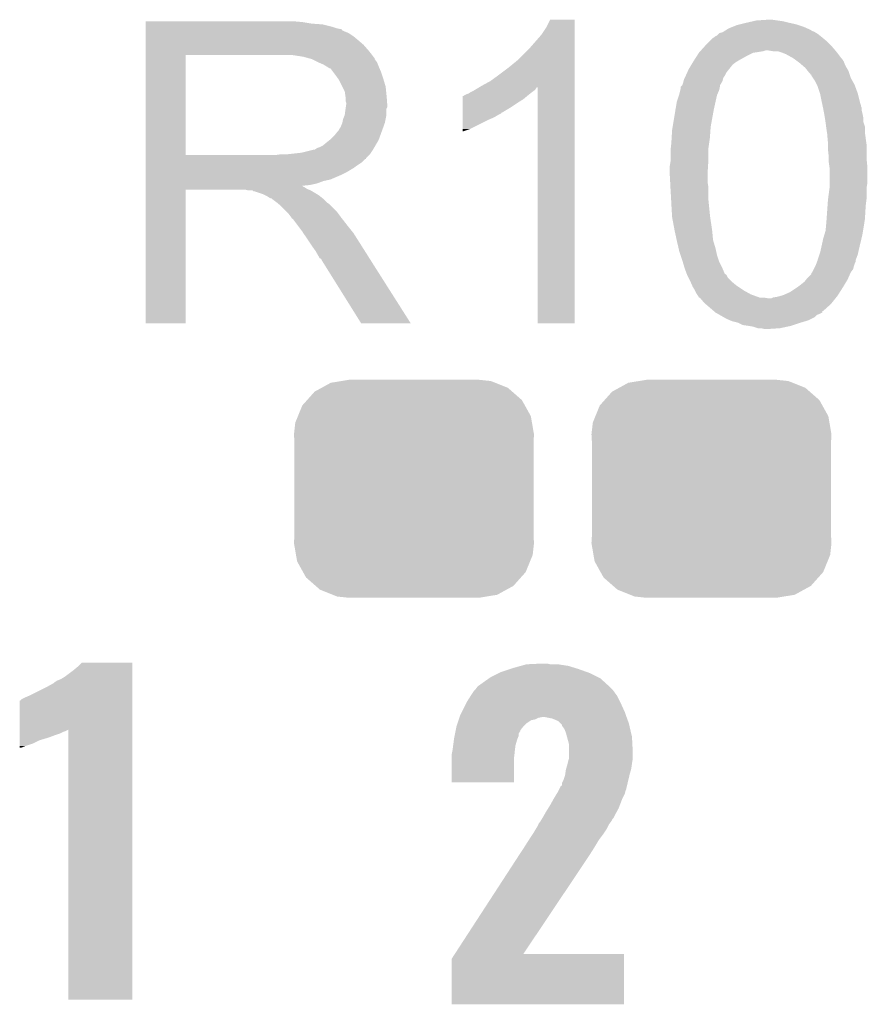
# Model space of a CAD drawing. Extents: x -0.05 to 0.95, y -0.15 to 1.54.
# Tile 28 of 45: x 0.24 to 0.34, y 1.08 to 1.21. Entities that reach past the tile are written whole.
import ezdxf

# ---------------------------------------------------------------- set-up
doc = ezdxf.new("R2010")
doc.units = 0
doc.layers.get('0').update_dxf_attribs({"linetype": 'CONTINUOUS'})
doc.layers.add('ACCEL_35_CLICK_V101_GTO', color=14, linetype='CONTINUOUS')
doc.layers.add('ACCEL_35_CLICK_V101_GTS', color=12, linetype='CONTINUOUS')

# ---------------------------------------------------------------- blocks, each defined once
blk = doc.blocks.new('CUSTOM_75')
for points in [[(-0.0092, 0.01369), (-0.00825, 0.01385), (0.00976, 0.01369), (0.00825, 0.01385)], [(-0.01263, 0.01234), (-0.01175, 0.01282), (0.01249, 0.01234), (0.01194, 0.01282)], [(-0.01175, 0.01282), (-0.01057, 0.01347), (0.01194, 0.01282), (0.01032, 0.01347)], [(-0.01057, 0.01347), (-0.0092, 0.01369), (0.01032, 0.01347), (0.00976, 0.01369)], [(-0.01419, 0.01059), (-0.01358, 0.01127), (0.01409, 0.01059), (0.01371, 0.01127)], [(-0.01358, 0.01127), (-0.01263, 0.01234), (0.01371, 0.01127), (0.01249, 0.01234)], [(-0.01475, 0.00922), (-0.01419, 0.01059), (0.01485, 0.00922), (0.01409, 0.01059)], [(-0.01508, 0.00841), (-0.01475, 0.00922), (0.01499, 0.00841), (0.01485, 0.00922)], [(-0.01525, 0.0069), (-0.01508, 0.00841), (0.01525, 0.0069), (0.01499, 0.00841)], [(-0.0152, 0.00607), (-0.01525, 0.0069), (0.0152, 0.00607), (0.01525, 0.0069)], [(-0.0152, -0.00607), (-0.0152, 0.00607), (0.0152, -0.00607), (0.0152, 0.00607)], [(-0.01525, -0.0069), (-0.0152, -0.00607), (0.01525, -0.0069), (0.0152, -0.00607)], [(-0.01499, -0.00841), (-0.01525, -0.0069), (0.01508, -0.00841), (0.01525, -0.0069)], [(-0.01485, -0.00922), (-0.01499, -0.00841), (0.01475, -0.00922), (0.01508, -0.00841)], [(-0.01409, -0.01059), (-0.01485, -0.00922), (0.01419, -0.01059), (0.01475, -0.00922)], [(-0.01371, -0.01127), (-0.01409, -0.01059), (0.01358, -0.01127), (0.01419, -0.01059)], [(-0.01249, -0.01234), (-0.01371, -0.01127), (0.01263, -0.01234), (0.01358, -0.01127)], [(-0.01194, -0.01282), (-0.01249, -0.01234), (0.01175, -0.01282), (0.01263, -0.01234)], [(-0.01032, -0.01347), (-0.01194, -0.01282), (0.01057, -0.01347), (0.01175, -0.01282)], [(-0.00976, -0.01369), (-0.01032, -0.01347), (0.0092, -0.01369), (0.01057, -0.01347)], [(-0.00825, -0.01385), (-0.00976, -0.01369), (0.00825, -0.01385), (0.0092, -0.01369)]]:
    blk.add_solid(points)

msp = doc.modelspace()

# ---------------------------------------------------------------- linework, layer by layer
at = {"layer": 'ACCEL_35_CLICK_V101_GTO'}
for points in [[(0.252, 1.2093), (0.252, 1.2094), (0.2719, 1.2093), (0.2708, 1.2094)], [(0.252, 1.2091), (0.252, 1.2093), (0.2731, 1.2091), (0.2719, 1.2093)], [(0.252, 1.209), (0.252, 1.2091), (0.2745, 1.209), (0.2731, 1.2091)], [(0.252, 1.2087), (0.252, 1.209), (0.2757, 1.2087), (0.2745, 1.209)], [(0.252, 1.2085), (0.252, 1.2087), (0.2763, 1.2085), (0.2757, 1.2087)], [(0.252, 1.2084), (0.252, 1.2085), (0.2768, 1.2084), (0.2763, 1.2085)], [(0.3023, 1.2077), (0.3029, 1.2086), (0.3065, 1.2077), (0.3065, 1.2086)], [(0.3029, 1.2086), (0.3034, 1.2096), (0.3065, 1.2086), (0.3065, 1.2096)], [(0.3034, 1.2096), (0.3034, 1.2096), (0.3065, 1.2096), (0.3034, 1.2096)], [(0.32578, 1.2083), (0.3261, 1.2085), (0.3365, 1.2083), (0.33605, 1.2085)], [(0.3261, 1.2085), (0.3266, 1.2087), (0.33605, 1.2085), (0.3356, 1.2087)], [(0.3266, 1.2087), (0.3271, 1.2089), (0.3356, 1.2087), (0.335, 1.2089)], [(0.3271, 1.2089), (0.3275, 1.209), (0.335, 1.2089), (0.3347, 1.209)], [(0.3275, 1.209), (0.3283, 1.2092), (0.3347, 1.209), (0.3338, 1.2092)], [(0.3283, 1.2092), (0.32917, 1.2094), (0.3338, 1.2092), (0.333, 1.2094)], [(0.32917, 1.2094), (0.3296, 1.2095), (0.333, 1.2094), (0.3323, 1.2095)], [(0.3296, 1.2095), (0.3311, 1.2096), (0.3323, 1.2095), (0.3316, 1.2096)], [(0.252, 1.2083), (0.252, 1.2084), (0.2769, 1.2083), (0.2769, 1.2084)], [(0.252, 1.2084), (0.252, 1.2084), (0.2769, 1.2084), (0.2768, 1.2084)], [(0.252, 1.2081), (0.252, 1.2083), (0.2773, 1.2081), (0.2769, 1.2083)], [(0.252, 1.2079), (0.252, 1.2081), (0.2778, 1.2079), (0.2773, 1.2081)], [(0.252, 1.2075), (0.252, 1.2079), (0.2784, 1.2075), (0.2778, 1.2079)], [(0.252, 1.207), (0.252, 1.2075), (0.279, 1.207), (0.2784, 1.2075)], [(0.3009, 1.2061), (0.3023, 1.2077), (0.3065, 1.2061), (0.3065, 1.2077)], [(0.3237, 1.2069), (0.3241, 1.2073), (0.3385, 1.2069), (0.33802, 1.2073)], [(0.3242, 1.2073), (0.3243, 1.2074), (0.33802, 1.2073), (0.3379, 1.2074)], [(0.3243, 1.2074), (0.3244, 1.2075), (0.3379, 1.2074), (0.33777, 1.2075)], [(0.3244, 1.2075), (0.3246, 1.2076), (0.33777, 1.2075), (0.33765, 1.2076)], [(0.3246, 1.2076), (0.3248, 1.2078), (0.33765, 1.2076), (0.3374, 1.2078)], [(0.3248, 1.2078), (0.3249, 1.2079), (0.3374, 1.2078), (0.33723, 1.2079)], [(0.3249, 1.2079), (0.3253, 1.208), (0.33723, 1.2079), (0.33707, 1.208)], [(0.3253, 1.208), (0.32546, 1.2081), (0.33707, 1.208), (0.3369, 1.2081)], [(0.32546, 1.2081), (0.32562, 1.2082), (0.3369, 1.2081), (0.3366, 1.2082)], [(0.32562, 1.2082), (0.32578, 1.2083), (0.3366, 1.2082), (0.3366, 1.2083)], [(0.32578, 1.2083), (0.32578, 1.2083), (0.3366, 1.2083), (0.3365, 1.2083)], [(0.252, 1.2064), (0.252, 1.207), (0.2797, 1.2064), (0.279, 1.207)], [(0.252, 1.2056), (0.252, 1.2064), (0.2804, 1.2056), (0.2797, 1.2064)], [(0.2992, 1.2044), (0.3009, 1.2061), (0.3065, 1.2044), (0.3065, 1.2061)], [(0.32257, 1.2057), (0.32302, 1.2062), (0.33963, 1.2057), (0.3392, 1.2062)], [(0.32302, 1.2062), (0.3232, 1.2064), (0.3392, 1.2062), (0.339, 1.2064)], [(0.3232, 1.2064), (0.3237, 1.2069), (0.339, 1.2064), (0.3385, 1.2069)], [(0.252, 1.2051), (0.252, 1.2056), (0.28079, 1.2051), (0.2804, 1.2056)], [(0.252, 1.1924), (0.252, 1.2051), (0.2571, 1.1924), (0.2571, 1.2051)], [(0.252, 1.2051), (0.252, 1.2051), (0.2571, 1.2051), (0.2692, 1.2051)], [(0.272, 1.2049), (0.2707, 1.2051), (0.28094, 1.2049), (0.28079, 1.2051)], [(0.27273, 1.2047), (0.272, 1.2049), (0.2811, 1.2047), (0.28094, 1.2049)], [(0.32173, 1.2045), (0.32205, 1.205), (0.3275, 1.2045), (0.3284, 1.205)], [(0.32205, 1.205), (0.3223, 1.2054), (0.3284, 1.205), (0.3292, 1.2054)], [(0.3223, 1.2054), (0.32239, 1.2055), (0.3292, 1.2054), (0.3299, 1.2055)], [(0.32239, 1.2055), (0.32248, 1.2056), (0.3299, 1.2055), (0.3305, 1.2056)], [(0.32248, 1.2056), (0.32257, 1.2057), (0.3305, 1.2056), (0.3308, 1.2057)], [(0.3317, 1.2056), (0.3311, 1.2057), (0.33971, 1.2056), (0.33963, 1.2057)], [(0.3326, 1.2055), (0.3323, 1.2056), (0.3398, 1.2055), (0.33971, 1.2056)], [(0.3329, 1.2054), (0.3326, 1.2055), (0.33988, 1.2054), (0.3398, 1.2055)], [(0.3334, 1.2052), (0.3329, 1.2054), (0.34003, 1.2052), (0.33988, 1.2054)], [(0.3343, 1.2047), (0.3334, 1.2052), (0.3404, 1.2047), (0.34003, 1.2052)], [(0.2731, 1.2046), (0.27273, 1.2047), (0.2811, 1.2046), (0.2811, 1.2047)], [(0.2739, 1.2042), (0.2731, 1.2046), (0.2814, 1.2042), (0.2811, 1.2046)], [(0.2746, 1.2039), (0.2739, 1.2042), (0.28152, 1.2039), (0.2814, 1.2042)], [(0.27493, 1.2037), (0.2746, 1.2039), (0.2816, 1.2037), (0.28152, 1.2039)], [(0.2751, 1.2036), (0.27493, 1.2037), (0.28164, 1.2036), (0.2816, 1.2037)], [(0.2754, 1.2034), (0.2751, 1.2036), (0.28173, 1.2034), (0.28164, 1.2036)], [(0.2969, 1.2026), (0.2981, 1.2035), (0.3065, 1.2026), (0.3065, 1.2035)], [(0.2981, 1.2035), (0.2992, 1.2044), (0.3065, 1.2035), (0.3065, 1.2044)], [(0.321, 1.2033), (0.32136, 1.2039), (0.32612, 1.2033), (0.3266, 1.2039)], [(0.32136, 1.2039), (0.32154, 1.2042), (0.3266, 1.2039), (0.327, 1.2042)], [(0.32154, 1.2042), (0.3216, 1.2043), (0.327, 1.2042), (0.32717, 1.2043)], [(0.3216, 1.2043), (0.32173, 1.2045), (0.32717, 1.2043), (0.3275, 1.2045)], [(0.33443, 1.2046), (0.3343, 1.2047), (0.3405, 1.2046), (0.3404, 1.2047)], [(0.33483, 1.2043), (0.33443, 1.2046), (0.3407, 1.2043), (0.3405, 1.2046)], [(0.3351, 1.2041), (0.33483, 1.2043), (0.34078, 1.2041), (0.3407, 1.2043)], [(0.33545, 1.2038), (0.3351, 1.2041), (0.3409, 1.2038), (0.34078, 1.2041)], [(0.3358, 1.2035), (0.33545, 1.2038), (0.34107, 1.2035), (0.3409, 1.2038)], [(0.33612, 1.2031), (0.3358, 1.2035), (0.3413, 1.2031), (0.34107, 1.2035)], [(0.2758, 1.203), (0.2755, 1.2034), (0.2819, 1.203), (0.28173, 1.2034)], [(0.2761, 1.2026), (0.2758, 1.203), (0.28203, 1.2026), (0.2819, 1.203)], [(0.27646, 1.2021), (0.2761, 1.2026), (0.2822, 1.2021), (0.28203, 1.2026)], [(0.2958, 1.2018), (0.2969, 1.2026), (0.3065, 1.2018), (0.3065, 1.2026)], [(0.3205, 1.2022), (0.3206, 1.2024), (0.3254, 1.2022), (0.32553, 1.2024)], [(0.3206, 1.2024), (0.32064, 1.2025), (0.32553, 1.2024), (0.3256, 1.2025)], [(0.32064, 1.2025), (0.32082, 1.2029), (0.3256, 1.2025), (0.3258, 1.2029)], [(0.32082, 1.2029), (0.321, 1.2033), (0.3258, 1.2029), (0.32612, 1.2033)], [(0.3362, 1.203), (0.33612, 1.2031), (0.34133, 1.203), (0.3413, 1.2031)], [(0.3364, 1.2028), (0.3362, 1.203), (0.3414, 1.2028), (0.34133, 1.203)], [(0.3365, 1.2026), (0.3364, 1.2028), (0.34147, 1.2026), (0.3414, 1.2028)], [(0.3366, 1.2025), (0.3366, 1.2026), (0.3415, 1.2025), (0.34147, 1.2026)], [(0.3368, 1.2022), (0.3366, 1.2025), (0.3416, 1.2022), (0.3415, 1.2025)], [(0.2766, 1.2019), (0.27646, 1.2021), (0.28226, 1.2019), (0.2822, 1.2021)], [(0.277, 1.2011), (0.2766, 1.2019), (0.2825, 1.2011), (0.28226, 1.2019)], [(0.2773, 1.2005), (0.277, 1.2011), (0.28256, 1.2005), (0.2825, 1.2011)], [(0.29387, 1.2007), (0.29437, 1.201), (0.3015, 1.2007), (0.3017, 1.201)], [(0.29437, 1.201), (0.2947, 1.2012), (0.3065, 1.201), (0.3065, 1.2012)], [(0.29437, 1.201), (0.29437, 1.201), (0.3017, 1.201), (0.3018, 1.201)], [(0.2947, 1.2012), (0.2958, 1.2018), (0.3065, 1.2012), (0.3065, 1.2018)], [(0.3018, 1.171), (0.3018, 1.201), (0.3065, 1.171), (0.3065, 1.201)], [(0.32, 1.2011), (0.3202, 1.2013), (0.32497, 1.2011), (0.325, 1.2013)], [(0.32, 1.2009), (0.32, 1.2011), (0.32493, 1.2009), (0.32497, 1.2011)], [(0.3202, 1.2013), (0.3203, 1.2016), (0.325, 1.2013), (0.32518, 1.2016)], [(0.3203, 1.2016), (0.32035, 1.2018), (0.32518, 1.2016), (0.3253, 1.2018)], [(0.32035, 1.2018), (0.3204, 1.202), (0.3253, 1.2018), (0.32535, 1.202)], [(0.3204, 1.202), (0.3205, 1.2022), (0.32535, 1.202), (0.3254, 1.2022)], [(0.337, 1.2019), (0.3368, 1.2022), (0.34177, 1.2019), (0.3416, 1.2022)], [(0.3373, 1.2013), (0.337, 1.2019), (0.3421, 1.2013), (0.34177, 1.2019)], [(0.3374, 1.2011), (0.3373, 1.2013), (0.34217, 1.2011), (0.3421, 1.2013)], [(0.3377, 1.2002), (0.3374, 1.2011), (0.3425, 1.2002), (0.34217, 1.2011)], [(0.27736, 1.2001), (0.2773, 1.2005), (0.2826, 1.2001), (0.28256, 1.2005)], [(0.2774, 1.1998), (0.27736, 1.2001), (0.28263, 1.1998), (0.2826, 1.2001)], [(0.2774, 1.1993), (0.2774, 1.1998), (0.28267, 1.1993), (0.28263, 1.1998)], [(0.2923, 1.1995), (0.2923, 1.1999), (0.3, 1.1995), (0.30048, 1.1999)], [(0.2924, 1.1999), (0.2925, 1.2), (0.30048, 1.1999), (0.3006, 1.2)], [(0.2925, 1.2), (0.2927, 1.2001), (0.3006, 1.2), (0.30073, 1.2001)], [(0.2927, 1.2001), (0.293, 1.2002), (0.30073, 1.2001), (0.30085, 1.2002)], [(0.293, 1.2002), (0.2933, 1.2004), (0.30085, 1.2002), (0.3011, 1.2004)], [(0.2933, 1.2004), (0.2937, 1.2006), (0.3011, 1.2004), (0.30137, 1.2006)], [(0.2937, 1.2006), (0.29387, 1.2007), (0.30137, 1.2006), (0.3015, 1.2007)], [(0.3195, 1.1992), (0.31977, 1.2), (0.32442, 1.1992), (0.3246, 1.2)], [(0.31977, 1.2), (0.3198, 1.2001), (0.3246, 1.2), (0.32464, 1.2001)], [(0.3198, 1.2001), (0.31995, 1.2007), (0.32464, 1.2001), (0.3249, 1.2007)], [(0.31995, 1.2007), (0.32, 1.2009), (0.3249, 1.2007), (0.32493, 1.2009)], [(0.3379, 1.1992), (0.3377, 1.2002), (0.34275, 1.1992), (0.3425, 1.2002)], [(0.2775, 1.199), (0.2774, 1.1993), (0.28269, 1.199), (0.28267, 1.1993)], [(0.27741, 1.1983), (0.27744, 1.1985), (0.2826, 1.1983), (0.2827, 1.1985)], [(0.27744, 1.1985), (0.2775, 1.1989), (0.2827, 1.1985), (0.2827, 1.1989)], [(0.2775, 1.1989), (0.2775, 1.199), (0.2827, 1.1989), (0.28269, 1.199)], [(0.2923, 1.199), (0.2923, 1.1995), (0.2992, 1.199), (0.3, 1.1995)], [(0.2923, 1.1984), (0.2923, 1.199), (0.2983, 1.1984), (0.2992, 1.199)], [(0.31933, 1.1982), (0.3195, 1.1992), (0.3242, 1.1982), (0.32442, 1.1992)], [(0.33794, 1.199), (0.3379, 1.1992), (0.3428, 1.199), (0.34275, 1.1992)], [(0.33797, 1.1989), (0.33794, 1.199), (0.3428, 1.1989), (0.3428, 1.199)], [(0.33799, 1.1988), (0.33797, 1.1989), (0.3429, 1.1988), (0.3428, 1.1989)], [(0.33803, 1.1986), (0.33799, 1.1988), (0.3429, 1.1986), (0.3429, 1.1988)], [(0.33808, 1.1984), (0.33803, 1.1986), (0.343, 1.1984), (0.3429, 1.1986)], [(0.2771, 1.197), (0.2773, 1.1975), (0.2825, 1.197), (0.2826, 1.1975)], [(0.2773, 1.1975), (0.27741, 1.1983), (0.2826, 1.1975), (0.2826, 1.1983)], [(0.2923, 1.1978), (0.2923, 1.1984), (0.2973, 1.1978), (0.2983, 1.1984)], [(0.2923, 1.1977), (0.2923, 1.1978), (0.2972, 1.1977), (0.2972, 1.1978)], [(0.2923, 1.1978), (0.2923, 1.1978), (0.2972, 1.1978), (0.2973, 1.1978)], [(0.2923, 1.1975), (0.2923, 1.1977), (0.2968, 1.1975), (0.2972, 1.1977)], [(0.2923, 1.1972), (0.2923, 1.1975), (0.2963, 1.1972), (0.2968, 1.1975)], [(0.31897, 1.196), (0.31933, 1.1982), (0.3238, 1.196), (0.3242, 1.1982)], [(0.3381, 1.1983), (0.33808, 1.1984), (0.343, 1.1983), (0.343, 1.1984)], [(0.33815, 1.198), (0.3381, 1.1983), (0.343, 1.198), (0.343, 1.1983)], [(0.33823, 1.1976), (0.33815, 1.198), (0.3431, 1.1976), (0.343, 1.198)], [(0.3383, 1.1972), (0.33823, 1.1976), (0.34318, 1.1972), (0.3431, 1.1976)], [(0.2766, 1.1957), (0.2768, 1.196), (0.28211, 1.1957), (0.28222, 1.196)], [(0.2768, 1.196), (0.277, 1.1965), (0.28222, 1.196), (0.2824, 1.1965)], [(0.277, 1.1965), (0.2771, 1.197), (0.2824, 1.1965), (0.2825, 1.197)], [(0.2923, 1.1969), (0.2923, 1.1972), (0.2956, 1.1969), (0.2963, 1.1972)], [(0.2923, 1.1957), (0.2923, 1.1969), (0.2932, 1.1957), (0.2956, 1.1969)], [(0.3189, 1.1956), (0.31897, 1.196), (0.32377, 1.1956), (0.3238, 1.196)], [(0.33831, 1.1971), (0.3383, 1.1972), (0.3432, 1.1971), (0.34318, 1.1972)], [(0.33839, 1.1966), (0.33831, 1.1971), (0.3432, 1.1966), (0.3432, 1.1971)], [(0.33847, 1.196), (0.33839, 1.1966), (0.3434, 1.196), (0.3432, 1.1966)], [(0.33857, 1.1953), (0.33847, 1.196), (0.3434, 1.1953), (0.3434, 1.196)], [(0.2755, 1.1944), (0.276, 1.1949), (0.28164, 1.1944), (0.28182, 1.1949)], [(0.276, 1.1949), (0.2764, 1.1954), (0.28182, 1.1949), (0.282, 1.1954)], [(0.2764, 1.1954), (0.2765, 1.1955), (0.282, 1.1954), (0.28204, 1.1955)], [(0.2765, 1.1955), (0.2766, 1.1957), (0.28204, 1.1955), (0.28211, 1.1957)], [(0.2923, 1.1954), (0.2923, 1.1957), (0.2923, 1.1954), (0.2932, 1.1957)], [(0.31884, 1.1946), (0.3189, 1.1956), (0.3237, 1.1946), (0.32377, 1.1956)], [(0.3386, 1.1951), (0.33857, 1.1953), (0.34342, 1.1951), (0.3434, 1.1953)], [(0.33865, 1.1945), (0.3386, 1.1951), (0.3435, 1.1945), (0.34342, 1.1951)], [(0.2741, 1.1934), (0.2745, 1.1936), (0.28108, 1.1934), (0.28119, 1.1936)], [(0.2745, 1.1936), (0.27537, 1.1943), (0.28119, 1.1936), (0.2816, 1.1943)], [(0.27537, 1.1943), (0.2755, 1.1944), (0.2816, 1.1943), (0.28164, 1.1944)], [(0.31872, 1.1932), (0.3188, 1.1939), (0.3235, 1.1932), (0.3236, 1.1939)], [(0.3188, 1.1939), (0.31884, 1.1946), (0.3236, 1.1939), (0.3237, 1.1946)], [(0.3387, 1.194), (0.33865, 1.1945), (0.34357, 1.194), (0.3435, 1.1945)], [(0.3387, 1.1938), (0.3387, 1.194), (0.3436, 1.1938), (0.34357, 1.194)], [(0.3387, 1.1931), (0.3387, 1.1938), (0.3436, 1.1931), (0.3436, 1.1938)], [(0.252, 1.192), (0.252, 1.1924), (0.28, 1.192), (0.2804, 1.1924)], [(0.252, 1.1924), (0.252, 1.1924), (0.2685, 1.1924), (0.2571, 1.1924)], [(0.2685, 1.1924), (0.2692, 1.1925), (0.2804, 1.1924), (0.2805, 1.1925)], [(0.27, 1.1925), (0.2718, 1.1927), (0.2805, 1.1925), (0.28063, 1.1927)], [(0.2718, 1.1927), (0.2734, 1.1931), (0.28063, 1.1927), (0.2809, 1.1931)], [(0.2735, 1.1931), (0.2738, 1.1933), (0.2809, 1.1931), (0.28102, 1.1933)], [(0.2738, 1.1933), (0.2741, 1.1934), (0.28102, 1.1933), (0.28108, 1.1934)], [(0.3187, 1.193), (0.31872, 1.1932), (0.3235, 1.193), (0.3235, 1.1932)], [(0.3187, 1.1916), (0.3187, 1.193), (0.3235, 1.1916), (0.3235, 1.193)], [(0.3388, 1.1922), (0.3387, 1.1931), (0.3436, 1.1922), (0.3436, 1.1931)], [(0.252, 1.1919), (0.252, 1.192), (0.28, 1.1919), (0.28, 1.192)], [(0.252, 1.1915), (0.252, 1.1919), (0.2795, 1.1915), (0.2799, 1.1919)], [(0.252, 1.1919), (0.252, 1.1919), (0.2799, 1.1919), (0.28, 1.1919)], [(0.252, 1.1911), (0.252, 1.1915), (0.2789, 1.1911), (0.2795, 1.1915)], [(0.252, 1.1908), (0.252, 1.1911), (0.2785, 1.1908), (0.2789, 1.1911)], [(0.3186, 1.191), (0.3187, 1.1916), (0.32346, 1.191), (0.3235, 1.1916)], [(0.3186, 1.1899), (0.3186, 1.191), (0.3234, 1.1899), (0.32346, 1.191)], [(0.3388, 1.192), (0.3388, 1.1922), (0.3436, 1.192), (0.3436, 1.1922)], [(0.3388, 1.1915), (0.3388, 1.192), (0.34365, 1.1915), (0.3436, 1.192)], [(0.33887, 1.191), (0.3388, 1.1915), (0.3437, 1.191), (0.34365, 1.1915)], [(0.3389, 1.1908), (0.33887, 1.191), (0.3437, 1.1908), (0.3437, 1.191)], [(0.252, 1.1902), (0.252, 1.1908), (0.2775, 1.1902), (0.2785, 1.1908)], [(0.252, 1.1899), (0.252, 1.1902), (0.2769, 1.1899), (0.2775, 1.1902)], [(0.252, 1.1893), (0.252, 1.1899), (0.2755, 1.1893), (0.2769, 1.1899)], [(0.31865, 1.189), (0.3186, 1.1899), (0.3234, 1.189), (0.3234, 1.1899)], [(0.3389, 1.1888), (0.3389, 1.1908), (0.3437, 1.1888), (0.3437, 1.1908)], [(0.252, 1.1891), (0.252, 1.1893), (0.2746, 1.1891), (0.2755, 1.1893)], [(0.252, 1.1888), (0.252, 1.1891), (0.2738, 1.1888), (0.2746, 1.1891)], [(0.252, 1.1886), (0.252, 1.1888), (0.2729, 1.1886), (0.2738, 1.1888)], [(0.252, 1.1885), (0.252, 1.1886), (0.2719, 1.1885), (0.2729, 1.1886)], [(0.252, 1.1884), (0.252, 1.1885), (0.272, 1.1884), (0.2719, 1.1885)], [(0.31868, 1.1884), (0.31865, 1.189), (0.3235, 1.1884), (0.3234, 1.189)], [(0.3389, 1.1882), (0.3389, 1.1888), (0.3436, 1.1882), (0.3437, 1.1888)], [(0.252, 1.1883), (0.252, 1.1884), (0.2722, 1.1883), (0.272, 1.1884)], [(0.252, 1.1881), (0.252, 1.1883), (0.2725, 1.1881), (0.2722, 1.1883)], [(0.252, 1.188), (0.252, 1.1881), (0.27275, 1.188), (0.2725, 1.1881)], [(0.252, 1.171), (0.252, 1.188), (0.2571, 1.171), (0.2571, 1.188)], [(0.252, 1.188), (0.252, 1.188), (0.2571, 1.188), (0.2647, 1.188)], [(0.2651, 1.1879), (0.2647, 1.188), (0.273, 1.1879), (0.27275, 1.188)], [(0.2657, 1.1878), (0.2656, 1.1879), (0.27317, 1.1878), (0.273, 1.1879)], [(0.267, 1.1874), (0.2658, 1.1878), (0.27383, 1.1874), (0.27317, 1.1878)], [(0.2672, 1.1873), (0.267, 1.1874), (0.274, 1.1873), (0.27383, 1.1874)], [(0.2674, 1.1872), (0.2672, 1.1873), (0.27413, 1.1872), (0.274, 1.1873)], [(0.2677, 1.187), (0.2674, 1.1872), (0.27437, 1.187), (0.27413, 1.1872)], [(0.3187, 1.188), (0.31868, 1.1884), (0.3235, 1.188), (0.3235, 1.1884)], [(0.31877, 1.1868), (0.3187, 1.188), (0.3235, 1.1868), (0.3235, 1.188)], [(0.33871, 1.1868), (0.3389, 1.1882), (0.3436, 1.1868), (0.3436, 1.1882)], [(0.2679, 1.1869), (0.2677, 1.187), (0.2745, 1.1869), (0.27437, 1.187)], [(0.2681, 1.1868), (0.268, 1.1869), (0.2746, 1.1868), (0.2745, 1.1869)], [(0.2685, 1.1865), (0.2681, 1.1868), (0.2749, 1.1865), (0.2746, 1.1868)], [(0.26863, 1.1864), (0.2685, 1.1865), (0.275, 1.1864), (0.2749, 1.1865)], [(0.26888, 1.1862), (0.26863, 1.1864), (0.2753, 1.1862), (0.275, 1.1864)], [(0.269, 1.1861), (0.26888, 1.1862), (0.2754, 1.1861), (0.2753, 1.1862)], [(0.2699, 1.1852), (0.269, 1.1861), (0.2763, 1.1852), (0.2754, 1.1861)], [(0.3188, 1.1862), (0.31877, 1.1868), (0.32356, 1.1862), (0.3235, 1.1868)], [(0.31888, 1.1848), (0.3188, 1.1862), (0.3237, 1.1848), (0.32356, 1.1862)], [(0.33853, 1.1843), (0.33865, 1.186), (0.3434, 1.1843), (0.3435, 1.186)], [(0.33865, 1.186), (0.3387, 1.1867), (0.3435, 1.186), (0.34359, 1.1867)], [(0.3387, 1.1867), (0.33871, 1.1868), (0.34359, 1.1867), (0.3436, 1.1868)], [(0.2702, 1.1849), (0.2699, 1.1852), (0.27653, 1.1849), (0.2763, 1.1852)], [(0.2705, 1.1845), (0.2702, 1.1849), (0.27682, 1.1845), (0.27653, 1.1849)], [(0.3189, 1.1845), (0.31888, 1.1848), (0.32374, 1.1845), (0.3237, 1.1848)], [(0.27055, 1.1844), (0.2705, 1.1845), (0.2769, 1.1844), (0.27682, 1.1845)], [(0.2706, 1.1843), (0.27055, 1.1844), (0.27698, 1.1843), (0.2769, 1.1844)], [(0.2713, 1.1835), (0.2707, 1.1843), (0.2776, 1.1835), (0.27698, 1.1843)], [(0.2719, 1.1827), (0.2713, 1.1835), (0.27824, 1.1827), (0.2776, 1.1835)], [(0.3192, 1.1829), (0.3189, 1.1845), (0.32397, 1.1829), (0.32374, 1.1845)], [(0.3384, 1.1828), (0.3385, 1.1839), (0.34316, 1.1828), (0.34334, 1.1839)], [(0.3385, 1.1839), (0.33853, 1.1843), (0.34334, 1.1839), (0.3434, 1.1843)], [(0.27203, 1.1825), (0.2719, 1.1827), (0.2784, 1.1825), (0.27824, 1.1827)], [(0.27277, 1.1814), (0.27203, 1.1825), (0.2791, 1.1814), (0.2784, 1.1825)], [(0.31924, 1.1827), (0.3192, 1.1829), (0.324, 1.1827), (0.32397, 1.1829)], [(0.31948, 1.1816), (0.31924, 1.1827), (0.3241, 1.1816), (0.324, 1.1827)], [(0.3381, 1.1818), (0.33828, 1.1824), (0.34296, 1.1818), (0.3431, 1.1824)], [(0.33828, 1.1824), (0.3384, 1.1828), (0.3431, 1.1824), (0.34316, 1.1828)], [(0.2731, 1.1809), (0.27277, 1.1814), (0.27942, 1.1809), (0.2791, 1.1814)], [(0.3195, 1.1815), (0.31948, 1.1816), (0.32413, 1.1815), (0.3241, 1.1816)], [(0.31971, 1.1806), (0.3195, 1.1815), (0.3244, 1.1806), (0.32413, 1.1815)], [(0.33786, 1.1807), (0.3381, 1.1818), (0.3427, 1.1807), (0.34296, 1.1818)], [(0.2736, 1.1802), (0.2731, 1.1809), (0.27986, 1.1802), (0.27942, 1.1809)], [(0.274, 1.1795), (0.2736, 1.1802), (0.28031, 1.1795), (0.27986, 1.1802)], [(0.3198, 1.1802), (0.31971, 1.1806), (0.32449, 1.1802), (0.3244, 1.1806)], [(0.31997, 1.1797), (0.3198, 1.1802), (0.3246, 1.1797), (0.32449, 1.1802)], [(0.3202, 1.179), (0.31997, 1.1797), (0.32483, 1.179), (0.3246, 1.1797)], [(0.33737, 1.179), (0.33763, 1.1798), (0.3422, 1.179), (0.3425, 1.1798)], [(0.33763, 1.1798), (0.3377, 1.18), (0.3425, 1.1798), (0.34254, 1.18)], [(0.3377, 1.18), (0.33786, 1.1807), (0.34254, 1.18), (0.3427, 1.1807)], [(0.2741, 1.1793), (0.274, 1.1795), (0.28043, 1.1793), (0.28031, 1.1795)], [(0.2743, 1.1792), (0.2741, 1.1793), (0.2805, 1.1792), (0.28043, 1.1793)], [(0.2744, 1.179), (0.2743, 1.1792), (0.28062, 1.179), (0.2805, 1.1792)], [(0.2794, 1.171), (0.2744, 1.179), (0.2857, 1.171), (0.28062, 1.179)], [(0.32026, 1.1788), (0.3202, 1.179), (0.3249, 1.1788), (0.32483, 1.179)], [(0.3205, 1.178), (0.32026, 1.1788), (0.3253, 1.178), (0.3249, 1.1788)], [(0.3371, 1.1783), (0.33722, 1.1786), (0.342, 1.1783), (0.3421, 1.1786)], [(0.33722, 1.1786), (0.3373, 1.1788), (0.3421, 1.1786), (0.3422, 1.1788)], [(0.3373, 1.1788), (0.33737, 1.179), (0.3422, 1.1788), (0.3422, 1.179)], [(0.32076, 1.1773), (0.3205, 1.178), (0.3256, 1.1773), (0.3253, 1.178)], [(0.3208, 1.1772), (0.32076, 1.1773), (0.3258, 1.1772), (0.3256, 1.1773)], [(0.321, 1.1768), (0.3208, 1.1772), (0.326, 1.1768), (0.3258, 1.1772)], [(0.3361, 1.1768), (0.3366, 1.1773), (0.34129, 1.1768), (0.34151, 1.1773)], [(0.3366, 1.1774), (0.3367, 1.1775), (0.34156, 1.1774), (0.3416, 1.1775)], [(0.3366, 1.1773), (0.3366, 1.1774), (0.34151, 1.1773), (0.34156, 1.1774)], [(0.3367, 1.1775), (0.3369, 1.1779), (0.3416, 1.1775), (0.3419, 1.1779)], [(0.3369, 1.1779), (0.3371, 1.1783), (0.3419, 1.1779), (0.342, 1.1783)], [(0.3212, 1.1764), (0.321, 1.1768), (0.3264, 1.1764), (0.326, 1.1768)], [(0.32124, 1.1763), (0.3212, 1.1764), (0.3265, 1.1763), (0.3264, 1.1764)], [(0.32146, 1.1758), (0.32124, 1.1763), (0.3271, 1.1758), (0.3265, 1.1763)], [(0.3352, 1.1759), (0.3357, 1.1763), (0.34078, 1.1759), (0.34102, 1.1763)], [(0.3357, 1.1763), (0.33594, 1.1766), (0.34102, 1.1763), (0.3412, 1.1766)], [(0.33594, 1.1766), (0.3361, 1.1768), (0.3412, 1.1766), (0.34129, 1.1768)], [(0.3215, 1.1757), (0.32146, 1.1758), (0.32725, 1.1757), (0.3271, 1.1758)], [(0.3218, 1.1752), (0.3215, 1.1757), (0.328, 1.1752), (0.32725, 1.1757)], [(0.322, 1.1748), (0.3218, 1.1752), (0.32872, 1.1748), (0.328, 1.1752)], [(0.32207, 1.1747), (0.322, 1.1748), (0.3289, 1.1747), (0.32872, 1.1748)], [(0.3222, 1.1745), (0.32207, 1.1747), (0.32945, 1.1745), (0.3289, 1.1747)], [(0.333, 1.1746), (0.3339, 1.175), (0.33996, 1.1746), (0.34022, 1.175)], [(0.3339, 1.175), (0.3348, 1.1756), (0.34022, 1.175), (0.3406, 1.1756)], [(0.3348, 1.1756), (0.3352, 1.1759), (0.3406, 1.1756), (0.34078, 1.1759)], [(0.3223, 1.1743), (0.3222, 1.1745), (0.33, 1.1743), (0.32945, 1.1745)], [(0.3224, 1.1743), (0.32239, 1.1743), (0.3305, 1.1743), (0.33, 1.1743)], [(0.32249, 1.1742), (0.3224, 1.1743), (0.3311, 1.1742), (0.3305, 1.1743)], [(0.323, 1.1736), (0.32249, 1.1742), (0.33918, 1.1736), (0.33966, 1.1742)], [(0.32312, 1.1735), (0.323, 1.1736), (0.3391, 1.1735), (0.33918, 1.1736)], [(0.32417, 1.1726), (0.32312, 1.1735), (0.3381, 1.1726), (0.3391, 1.1735)], [(0.3315, 1.1742), (0.3317, 1.1743), (0.33966, 1.1742), (0.33974, 1.1743)], [(0.3317, 1.1743), (0.3323, 1.1744), (0.33974, 1.1743), (0.33982, 1.1744)], [(0.3323, 1.1744), (0.33265, 1.1745), (0.33982, 1.1744), (0.3399, 1.1745)], [(0.33265, 1.1745), (0.333, 1.1746), (0.3399, 1.1745), (0.33996, 1.1746)], [(0.3244, 1.1724), (0.32417, 1.1726), (0.338, 1.1724), (0.338, 1.1726)], [(0.32417, 1.1726), (0.32417, 1.1726), (0.338, 1.1726), (0.3381, 1.1726)], [(0.32475, 1.1722), (0.3244, 1.1724), (0.3376, 1.1722), (0.338, 1.1724)], [(0.32493, 1.1721), (0.32475, 1.1722), (0.3373, 1.1721), (0.3376, 1.1722)], [(0.2857, 1.171), (0.2857, 1.171), (0.2857, 1.171), (0.2794, 1.171)], [(0.32545, 1.1718), (0.32493, 1.1721), (0.337, 1.1718), (0.3373, 1.1721)], [(0.3258, 1.1716), (0.32545, 1.1718), (0.3366, 1.1716), (0.337, 1.1718)], [(0.32627, 1.1714), (0.3258, 1.1716), (0.3362, 1.1714), (0.3366, 1.1716)], [(0.3265, 1.1713), (0.32627, 1.1714), (0.33587, 1.1713), (0.3362, 1.1714)], [(0.3273, 1.1711), (0.3265, 1.1713), (0.3352, 1.1711), (0.33587, 1.1713)], [(0.3279, 1.1708), (0.3273, 1.1711), (0.3343, 1.1708), (0.3352, 1.1711)], [(0.3286, 1.1707), (0.3279, 1.1708), (0.334, 1.1707), (0.3343, 1.1708)], [(0.3292, 1.1706), (0.3286, 1.1707), (0.33353, 1.1706), (0.334, 1.1707)], [(0.3298, 1.1704), (0.3292, 1.1706), (0.3326, 1.1704), (0.33353, 1.1706)], [(0.3306, 1.1703), (0.3302, 1.1704), (0.3311, 1.1703), (0.3326, 1.1704)], [(0.2429, 1.127), (0.2435, 1.1275), (0.2503, 1.127), (0.2503, 1.1275)], [(0.2435, 1.1275), (0.2439, 1.1279), (0.2503, 1.1275), (0.2503, 1.1279)], [(0.2439, 1.1279), (0.2439, 1.1279), (0.2503, 1.1279), (0.2439, 1.1279)], [(0.2983, 1.1271), (0.2986, 1.1272), (0.307, 1.1271), (0.30668, 1.1272)], [(0.2986, 1.1272), (0.29968, 1.1275), (0.30668, 1.1272), (0.3057, 1.1275)], [(0.29968, 1.1275), (0.3004, 1.1277), (0.3057, 1.1275), (0.3044, 1.1277)], [(0.3004, 1.1277), (0.3025, 1.1278), (0.3034, 1.1277), (0.303, 1.1278)], [(0.2412, 1.1258), (0.2417, 1.1261), (0.2503, 1.1258), (0.2503, 1.1261)], [(0.2417, 1.1261), (0.2429, 1.127), (0.2503, 1.1261), (0.2503, 1.127)], [(0.29561, 1.1259), (0.2959, 1.1261), (0.3098, 1.1259), (0.3094, 1.1261)], [(0.2959, 1.1261), (0.2969, 1.1266), (0.3094, 1.1261), (0.3084, 1.1266)], [(0.2969, 1.1266), (0.2971, 1.1267), (0.3084, 1.1266), (0.30812, 1.1267)], [(0.2971, 1.1267), (0.2983, 1.1271), (0.30812, 1.1267), (0.307, 1.1271)], [(0.2372, 1.1237), (0.2394, 1.1248), (0.2503, 1.1237), (0.2503, 1.1248)], [(0.2394, 1.1248), (0.2403, 1.1253), (0.2503, 1.1248), (0.2503, 1.1253)], [(0.2403, 1.1253), (0.2404, 1.1254), (0.2503, 1.1253), (0.2503, 1.1254)], [(0.2404, 1.1254), (0.2407, 1.1256), (0.2503, 1.1254), (0.2503, 1.1256)], [(0.2407, 1.1256), (0.2412, 1.1258), (0.2503, 1.1256), (0.2503, 1.1258)], [(0.2939, 1.1245), (0.2942, 1.1249), (0.3113, 1.1245), (0.3109, 1.1249)], [(0.2942, 1.1249), (0.2949, 1.1254), (0.3109, 1.1249), (0.31035, 1.1254)], [(0.2949, 1.1254), (0.29561, 1.1259), (0.31035, 1.1254), (0.3098, 1.1259)], [(0.2363, 1.1233), (0.2367, 1.1235), (0.2503, 1.1233), (0.2503, 1.1235)], [(0.2367, 1.1235), (0.2372, 1.1237), (0.2503, 1.1235), (0.2503, 1.1237)], [(0.2928, 1.1229), (0.29331, 1.1237), (0.3123, 1.1229), (0.3119, 1.1237)], [(0.29331, 1.1237), (0.2937, 1.1243), (0.3119, 1.1237), (0.31147, 1.1243)], [(0.2937, 1.1243), (0.2938, 1.1244), (0.31147, 1.1243), (0.3114, 1.1244)], [(0.2938, 1.1244), (0.2939, 1.1245), (0.3114, 1.1244), (0.3113, 1.1245)], [(0.236, 1.1194), (0.236, 1.1231), (0.2503, 1.1194), (0.2503, 1.1231)], [(0.2361, 1.1231), (0.2363, 1.1233), (0.2503, 1.1231), (0.2503, 1.1233)], [(0.29215, 1.1216), (0.2927, 1.1227), (0.3129, 1.1216), (0.3124, 1.1227)], [(0.2927, 1.1227), (0.2928, 1.1229), (0.3124, 1.1227), (0.3123, 1.1229)], [(0.2918, 1.1207), (0.29187, 1.1209), (0.3015, 1.1207), (0.3019, 1.1209)], [(0.29187, 1.1209), (0.2919, 1.121), (0.3019, 1.1209), (0.3024, 1.121)], [(0.2919, 1.121), (0.292, 1.1213), (0.31311, 1.121), (0.31301, 1.1213)], [(0.292, 1.1213), (0.29215, 1.1216), (0.31301, 1.1213), (0.3129, 1.1216)], [(0.3037, 1.1208), (0.3027, 1.121), (0.31319, 1.1208), (0.31311, 1.121)], [(0.2914, 1.1193), (0.2915, 1.1198), (0.2996, 1.1193), (0.3, 1.1198)], [(0.2915, 1.1198), (0.29163, 1.1202), (0.3, 1.1198), (0.3004, 1.1202)], [(0.29163, 1.1202), (0.29177, 1.1206), (0.3004, 1.1202), (0.301, 1.1206)], [(0.29177, 1.1206), (0.2918, 1.1207), (0.301, 1.1206), (0.3015, 1.1207)], [(0.3044, 1.1205), (0.3037, 1.1208), (0.31329, 1.1205), (0.31319, 1.1208)], [(0.3047, 1.1202), (0.3044, 1.1205), (0.3134, 1.1202), (0.31329, 1.1205)], [(0.3049, 1.12), (0.3047, 1.1202), (0.31345, 1.12), (0.3134, 1.1202)], [(0.3049, 1.1199), (0.3049, 1.12), (0.31347, 1.1199), (0.31345, 1.12)], [(0.3052, 1.1195), (0.3049, 1.1199), (0.31356, 1.1195), (0.31347, 1.1199)], [(0.236, 1.1192), (0.236, 1.1194), (0.2418, 1.1192), (0.2422, 1.1194)], [(0.236, 1.1191), (0.236, 1.1192), (0.2415, 1.1191), (0.2418, 1.1192)], [(0.236, 1.1189), (0.236, 1.1191), (0.2411, 1.1189), (0.2415, 1.1191)], [(0.236, 1.1187), (0.236, 1.1189), (0.2405, 1.1187), (0.2411, 1.1189)], [(0.236, 1.1184), (0.236, 1.1187), (0.2397, 1.1184), (0.2405, 1.1187)], [(0.236, 1.1181), (0.236, 1.1184), (0.2387, 1.1181), (0.2397, 1.1184)], [(0.2422, 1.0851), (0.2422, 1.1194), (0.2503, 1.0851), (0.2503, 1.1194)], [(0.2912, 1.1183), (0.29126, 1.1186), (0.29928, 1.1183), (0.2994, 1.1186)], [(0.29126, 1.1186), (0.29132, 1.1189), (0.2994, 1.1186), (0.2994, 1.1189)], [(0.29132, 1.1189), (0.29138, 1.1192), (0.2994, 1.1189), (0.2996, 1.1192)], [(0.29138, 1.1192), (0.2914, 1.1193), (0.2996, 1.1192), (0.2996, 1.1193)], [(0.3054, 1.119), (0.3052, 1.1195), (0.31368, 1.119), (0.31356, 1.1195)], [(0.30554, 1.1185), (0.3054, 1.119), (0.3138, 1.1185), (0.31368, 1.119)], [(0.3057, 1.1179), (0.30554, 1.1185), (0.31383, 1.1179), (0.3138, 1.1185)], [(0.236, 1.118), (0.236, 1.1181), (0.2384, 1.118), (0.2387, 1.1181)], [(0.236, 1.1176), (0.236, 1.118), (0.2376, 1.1176), (0.2384, 1.118)], [(0.236, 1.1173), (0.236, 1.1176), (0.2367, 1.1173), (0.2376, 1.1176)], [(0.236, 1.1171), (0.236, 1.1173), (0.2362, 1.1171), (0.2367, 1.1173)], [(0.291, 1.1168), (0.29108, 1.1174), (0.29892, 1.1168), (0.299, 1.1174)], [(0.29108, 1.1174), (0.29117, 1.1181), (0.299, 1.1174), (0.2992, 1.1181)], [(0.29117, 1.1181), (0.2912, 1.1183), (0.2992, 1.1181), (0.29928, 1.1183)], [(0.3058, 1.1175), (0.3057, 1.1179), (0.31385, 1.1175), (0.31383, 1.1179)], [(0.3058, 1.1166), (0.3058, 1.1175), (0.3139, 1.1166), (0.31385, 1.1175)], [(0.2909, 1.1163), (0.29096, 1.1166), (0.29887, 1.1163), (0.2989, 1.1166)], [(0.2909, 1.1157), (0.2909, 1.1163), (0.2988, 1.1157), (0.29887, 1.1163)], [(0.29096, 1.1166), (0.291, 1.1168), (0.2989, 1.1166), (0.29892, 1.1168)], [(0.3058, 1.1158), (0.3058, 1.1166), (0.3139, 1.1158), (0.3139, 1.1166)], [(0.2909, 1.1127), (0.2909, 1.1157), (0.2988, 1.1127), (0.2988, 1.1157)], [(0.30543, 1.1144), (0.3056, 1.115), (0.3137, 1.1144), (0.31379, 1.115)], [(0.3056, 1.115), (0.30562, 1.1151), (0.31379, 1.115), (0.3138, 1.1151)], [(0.30562, 1.1151), (0.30578, 1.1157), (0.3138, 1.1151), (0.3139, 1.1157)], [(0.30578, 1.1157), (0.3058, 1.1158), (0.3139, 1.1157), (0.3139, 1.1158)], [(0.3051, 1.113), (0.3053, 1.1136), (0.31334, 1.113), (0.31348, 1.1136)], [(0.3053, 1.1136), (0.30531, 1.1137), (0.31348, 1.1136), (0.3135, 1.1137)], [(0.30531, 1.1137), (0.3054, 1.1143), (0.3135, 1.1137), (0.31367, 1.1143)], [(0.3054, 1.1143), (0.30543, 1.1144), (0.31367, 1.1143), (0.3137, 1.1144)], [(0.30465, 1.112), (0.3048, 1.1123), (0.3131, 1.112), (0.31317, 1.1123)], [(0.3049, 1.1126), (0.3051, 1.113), (0.31324, 1.1126), (0.31334, 1.113)], [(0.3049, 1.1123), (0.3049, 1.1126), (0.31317, 1.1123), (0.31324, 1.1126)], [(0.3039, 1.1107), (0.30427, 1.1113), (0.3126, 1.1107), (0.3129, 1.1113)], [(0.30427, 1.1113), (0.3044, 1.1115), (0.3129, 1.1113), (0.31295, 1.1115)], [(0.3044, 1.1115), (0.3045, 1.1117), (0.31295, 1.1115), (0.313, 1.1117)], [(0.3045, 1.1117), (0.3046, 1.1119), (0.313, 1.1117), (0.3131, 1.1119)], [(0.3046, 1.1119), (0.30465, 1.112), (0.3131, 1.1119), (0.3131, 1.112)], [(0.30315, 1.1094), (0.3034, 1.1098), (0.3121, 1.1094), (0.31225, 1.1098)], [(0.3034, 1.1098), (0.3039, 1.1107), (0.31225, 1.1098), (0.3126, 1.1107)], [(0.3025, 1.1083), (0.3029, 1.109), (0.31151, 1.1083), (0.31188, 1.109)], [(0.3029, 1.109), (0.30315, 1.1094), (0.31188, 1.109), (0.3121, 1.1094)], [(0.3016, 1.1068), (0.3019, 1.1073), (0.3106, 1.1068), (0.31085, 1.1073)], [(0.3019, 1.1074), (0.3022, 1.1078), (0.3109, 1.1074), (0.3112, 1.1078)], [(0.3019, 1.1073), (0.3019, 1.1074), (0.31085, 1.1073), (0.3109, 1.1074)], [(0.3022, 1.1078), (0.30232, 1.108), (0.3112, 1.1078), (0.3113, 1.108)], [(0.30232, 1.108), (0.30238, 1.1081), (0.3113, 1.108), (0.3114, 1.1081)], [(0.30238, 1.1081), (0.3025, 1.1083), (0.3114, 1.1081), (0.31151, 1.1083)], [(0.30071, 1.1054), (0.30123, 1.1062), (0.3096, 1.1054), (0.3102, 1.1062)], [(0.30123, 1.1062), (0.3013, 1.1063), (0.3102, 1.1062), (0.31027, 1.1063)], [(0.3013, 1.1063), (0.3016, 1.1068), (0.31027, 1.1063), (0.3106, 1.1068)], [(0.30007, 1.1044), (0.30071, 1.1054), (0.309, 1.1044), (0.3096, 1.1054)], [(0.29935, 1.1033), (0.30007, 1.1044), (0.3083, 1.1033), (0.309, 1.1044)], [(0.29129, 1.0909), (0.29935, 1.1033), (0.3, 1.0909), (0.3083, 1.1033)], [(0.2909, 1.0903), (0.29129, 1.0909), (0.3128, 1.0903), (0.3128, 1.0909)], [(0.29129, 1.0909), (0.29129, 1.0909), (0.3128, 1.0909), (0.3, 1.0909)], [(0.2909, 1.0845), (0.2909, 1.0903), (0.3128, 1.0845), (0.3128, 1.0903)]]:
    msp.add_solid(points, dxfattribs=at)

# ---------------------------------------------------------------- block references
at = {"layer": 'ACCEL_35_CLICK_V101_GTS'}
for p in [(0.2861, 1.15), (0.3239, 1.15)]:
    msp.add_blockref('CUSTOM_75', p, dxfattribs=at)

doc.saveas('drawing.dxf')
